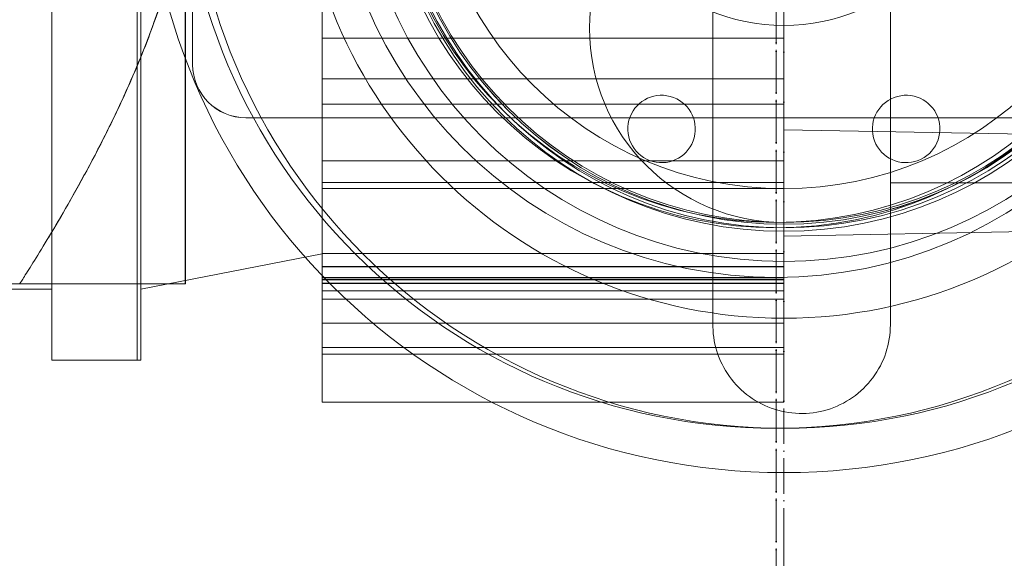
# Model space of a CAD drawing. Header units: metres. Extents: x -54598 to 1827199, y -329446 to -256744.
# Tile 116 of 256: x 28029 to 28584, y -269257 to -268954. Entities that reach past the tile are written whole.
import ezdxf
from ezdxf import colors
from ezdxf.entities.mleader import LeaderData, LeaderLine
from ezdxf.math import Vec2, Vec3

# ---------------------------------------------------------------- set-up
doc = ezdxf.new("R2010")
doc.units = ezdxf.units.M
doc.linetypes.add('ADSK_Осевая', pattern=[14, 10, -2, 0, -2])
for name, color, linetype, lineweight in [('A-GENM', 13, 'Continuous', 20), ('M-EQPM', 7, 'Continuous', 20), ('P-PIPE', 7, 'Continuous', 20), ('P-PIPE-CNTR', 7, 'ADSK_Осевая', 20), ('ТС_труБы', 5, 'Continuous', 60)]:
    doc.layers.add(name, color=color, linetype=linetype, lineweight=lineweight)
doc.styles.add('ISO_1.0', font='isocpeur.ttf')

# ---------------------------------------------------------------- blocks, each defined once
blk = doc.blocks.new('Tecofi_VPI4448-02_Затвор дисковый поворотный с ручкой - Затвор дисковый поворотный_VPI 4448-02-669455-В_Этаж 01_Сводный')
at = {"layer": 'P-PIPE', "color": 1}
for p, q in [((-875.86, 27832.58), (-875.86, 27702.58)), ((-860.86, 27687.58), (-557.86, 27687.58))]:
    blk.add_line(p, q, dxfattribs=at)
for centre, radius, start, end in [((-709.36, 27767.58), 110, 90, 270), ((-709.36, 27767.58), 110, 270, 90), ((-709.36, 27767.58), 100, 90, 270), ((-709.36, 27767.58), 100, 270, 90), ((-860.86, 27702.58), 15, 180, 270)]:
    blk.add_arc(centre, radius, start, end, dxfattribs=at)
blk = doc.blocks.new('VM_Фланец_ГОСТ 332591 - VM_Фланец_ГОСТ 33259-2015-669460-В_Этаж 01_Сводный')
at = {"layer": 'P-PIPE'}
for radius, start, end in [(167.5, 90, 270), (167.5, 270, 90), (111, 90, 270), (111, 270, 90)]:
    blk.add_arc((-709.36, 27767.58), radius, start, end, dxfattribs=at)
blk = doc.blocks.new('VM_Фланец_ГОСТ 332591 - VM_Фланец_ГОСТ 33259-2015-V8-В_Этаж 01_Сводный')
at = {"layer": 'P-PIPE'}
for radius, start, end in [(167.5, 90, 270), (167.5, 270, 90), (111, 90, 270), (111, 270, 90)]:
    blk.add_arc((-709.36, 27767.58), radius, start, end, dxfattribs=at)
blk = doc.blocks.new('ìáß_ß_Stratos_GIGA_Wilo - Stratos GIGA 100_3-33_22-669461-В_Этаж 01_Сводный')
at = {"layer": 'A-GENM', "color": 1}
for p, q in [((-679.36, 27669.23), (-679.36, 27869.23)), ((-679.36, 27869.23), (-679.36, 27669.23)), ((-839.36, 27710.05), (-839.36, 27828.41)), ((-839.36, 27828.41), (-839.36, 27710.05)), ((-709.36, 27769.23), (-709.36, 27710.05)), ((-709.36, 27710.05), (-709.36, 27722.4)), ((-839.36, 27710.05), (-839.36, 27698.54)), ((-839.36, 27710.05), (-839.36, 27698.54)), ((-709.36, 27710.05), (-839.36, 27710.05)), ((-709.36, 27710.05), (-839.36, 27710.05)), ((-709.36, 27698.54), (-709.36, 27710.05)), ((-709.36, 27698.54), (-709.36, 27710.05)), ((-839.36, 27698.54), (-709.36, 27698.54)), ((-839.36, 27698.54), (-839.36, 27667.62)), ((-839.36, 27698.54), (-839.36, 27667.62)), ((-839.36, 27698.54), (-709.36, 27698.54)), ((-709.36, 27667.62), (-709.36, 27698.54)), ((-709.36, 27667.62), (-709.36, 27698.54)), ((-709.36, 27691.46), (-839.36, 27691.46)), ((-709.36, 27691.46), (-839.36, 27691.46)), ((-839.36, 27689.12), (-839.36, 27677.8)), ((-839.36, 27677.8), (-839.36, 27689.12)), ((-839.36, 27677.8), (-839.36, 27689.12)), ((-839.36, 27689.12), (-839.36, 27677.8)), ((-709.36, 27677.8), (-709.36, 27689.12)), ((-709.36, 27689.12), (-709.36, 27677.8)), ((-709.36, 27689.12), (-709.36, 27677.8)), ((-709.36, 27677.8), (-709.36, 27689.12)), ((-839.36, 27675.46), (-709.36, 27675.46)), ((-839.36, 27675.46), (-709.36, 27675.46)), ((-709.36, 27669.34), (-839.36, 27669.34)), ((-709.36, 27669.34), (-839.36, 27669.34)), ((-839.36, 27667.62), (-709.36, 27667.62)), ((-839.36, 27667.62), (-839.36, 27642.05)), ((-709.36, 27667.62), (-839.36, 27667.62)), ((-709.36, 27642.05), (-709.36, 27667.62)), ((-679.36, 27669.23), (-629.36, 27669.23)), ((-839.36, 27666.41), (-839.36, 27652.27)), ((-839.36, 27652.27), (-839.36, 27666.41)), ((-839.36, 27652.27), (-839.36, 27666.41)), ((-839.36, 27666.41), (-839.36, 27652.27)), ((-709.36, 27652.27), (-709.36, 27666.41)), ((-709.36, 27666.41), (-709.36, 27652.27)), ((-709.36, 27666.41), (-709.36, 27652.27)), ((-709.36, 27652.27), (-709.36, 27666.41)), ((-839.36, 27649.34), (-709.36, 27649.34)), ((-839.36, 27649.34), (-709.36, 27649.34)), ((-709.36, 27645.63), (-839.36, 27645.63)), ((-709.36, 27645.63), (-839.36, 27645.63)), ((-839.36, 27642.52), (-839.36, 27645.61)), ((-839.36, 27645.61), (-839.36, 27640.88)), ((-839.36, 27640.88), (-839.36, 27645.61)), ((-839.36, 27642.52), (-839.36, 27645.61)), ((-839.36, 27645.61), (-709.36, 27645.61)), ((-709.36, 27645.61), (-839.36, 27645.61)), ((-709.36, 27645.61), (-709.36, 27642.52)), ((-709.36, 27645.61), (-709.36, 27640.88)), ((-709.36, 27640.88), (-709.36, 27645.61)), ((-709.36, 27645.61), (-709.36, 27642.52)), ((-839.36, 27642.52), (-709.36, 27642.52)), ((-839.36, 27642.05), (-839.36, 27642.52)), ((-839.36, 27642.05), (-839.36, 27642.52)), ((-709.36, 27642.52), (-839.36, 27642.52)), ((-709.36, 27642.05), (-839.36, 27642.05)), ((-839.36, 27642.05), (-709.36, 27642.05)), ((-709.36, 27642.52), (-709.36, 27642.05)), ((-709.36, 27642.52), (-709.36, 27642.05)), ((-839.36, 27641.91), (-839.36, 27629.69)), ((-839.36, 27629.68), (-839.36, 27641.91)), ((-709.36, 27641.91), (-839.36, 27641.91)), ((-839.36, 27641.91), (-709.36, 27641.91)), ((-709.36, 27640.92), (-839.36, 27640.92)), ((-709.36, 27640.91), (-839.36, 27640.91)), ((-839.36, 27640.91), (-709.36, 27640.91)), ((-709.36, 27641.91), (-709.36, 27629.68)), ((-709.36, 27629.69), (-709.36, 27641.91)), ((-709.36, 27638.84), (-839.36, 27638.84)), ((-839.36, 27636.44), (-709.36, 27636.44)), ((-839.36, 27636.44), (-709.36, 27636.44)), ((-839.36, 27630.92), (-839.36, 27630.92)), ((-839.36, 27630.92), (-839.36, 27630.92)), ((-709.36, 27630.92), (-709.36, 27630.92)), ((-709.36, 27630.92), (-709.36, 27630.92)), ((-839.36, 27630.84), (-839.36, 27630.84)), ((-839.36, 27630.84), (-839.36, 27630.84)), ((-839.36, 27629.69), (-839.36, 27607.45)), ((-709.36, 27629.69), (-839.36, 27629.69)), ((-839.36, 27607.45), (-839.36, 27629.68)), ((-709.36, 27629.68), (-839.36, 27629.68)), ((-709.36, 27630.84), (-709.36, 27630.84)), ((-709.36, 27630.84), (-709.36, 27630.84)), ((-709.36, 27607.45), (-709.36, 27629.69)), ((-709.36, 27629.68), (-709.36, 27607.45)), ((-839.36, 27622.84), (-709.36, 27622.84)), ((-839.36, 27620.92), (-709.36, 27620.92)), ((-709.36, 27607.45), (-839.36, 27607.45)), ((-839.36, 27607.45), (-709.36, 27607.45))]:
    blk.add_line(p, q, dxfattribs=at)
at = {"layer": 'A-GENM', "color": 1, "flags": 128}
for points in [[(-729.36, 27629.23), (-729.36, 27629.34), (-729.36, 27629.68), (-729.36, 27630.24), (-729.36, 27631.02), (-729.36, 27632.02), (-729.36, 27633.24), (-729.36, 27634.68), (-729.36, 27636.34), (-729.36, 27638.2), (-729.36, 27640.28), (-729.36, 27642.56), (-729.36, 27645.05), (-729.36, 27647.73), (-729.36, 27650.61), (-729.36, 27653.68), (-729.36, 27656.94), (-729.36, 27660.37), (-729.36, 27663.98), (-729.36, 27667.75), (-729.36, 27671.69), (-729.36, 27675.78), (-729.36, 27680.03), (-729.36, 27684.41), (-729.36, 27688.94), (-729.36, 27693.59), (-729.36, 27698.36), (-729.36, 27703.24), (-729.36, 27708.23), (-729.36, 27713.32), (-729.36, 27718.5)], [(-729.36, 27716.11), (-729.36, 27710.97), (-729.36, 27705.92), (-729.36, 27700.98), (-729.36, 27696.15), (-729.36, 27691.43), (-729.36, 27686.84), (-729.36, 27682.38), (-729.36, 27678.06), (-729.36, 27673.88), (-729.36, 27669.86), (-729.36, 27665.99), (-729.36, 27662.29), (-729.36, 27658.77), (-729.36, 27655.42), (-729.36, 27652.25), (-729.36, 27649.26), (-729.36, 27646.47), (-729.36, 27643.88), (-729.36, 27641.49), (-729.36, 27639.3), (-729.36, 27637.32), (-729.36, 27635.55), (-729.36, 27633.99), (-729.36, 27632.65), (-729.36, 27631.53), (-729.36, 27630.63), (-729.36, 27629.95), (-729.36, 27629.49), (-729.36, 27629.26), (-729.36, 27629.23)], [(-679.36, 27716.11), (-679.36, 27710.97), (-679.36, 27705.92), (-679.36, 27700.98), (-679.36, 27696.15), (-679.36, 27691.43), (-679.36, 27686.84), (-679.36, 27682.38), (-679.36, 27678.06), (-679.36, 27673.88), (-679.36, 27669.86), (-679.36, 27665.99), (-679.36, 27662.29), (-679.36, 27658.77), (-679.36, 27655.42), (-679.36, 27652.25), (-679.36, 27649.26), (-679.36, 27646.47), (-679.36, 27643.88), (-679.36, 27641.49), (-679.36, 27639.3), (-679.36, 27637.32), (-679.36, 27635.55), (-679.36, 27633.99), (-679.36, 27632.65), (-679.36, 27631.53), (-679.36, 27630.63), (-679.36, 27629.95), (-679.36, 27629.49), (-679.36, 27629.26), (-679.36, 27629.23)], [(-679.36, 27629.23), (-679.36, 27629.34), (-679.36, 27629.68), (-679.36, 27630.24), (-679.36, 27631.02), (-679.36, 27632.02), (-679.36, 27633.24), (-679.36, 27634.68), (-679.36, 27636.34), (-679.36, 27638.2), (-679.36, 27640.28), (-679.36, 27642.56), (-679.36, 27645.05), (-679.36, 27647.73), (-679.36, 27650.61), (-679.36, 27653.68), (-679.36, 27656.94), (-679.36, 27660.37), (-679.36, 27663.98), (-679.36, 27667.75), (-679.36, 27671.69), (-679.36, 27675.78), (-679.36, 27680.03), (-679.36, 27684.41), (-679.36, 27688.94), (-679.36, 27693.59), (-679.36, 27698.36), (-679.36, 27703.24), (-679.36, 27708.23), (-679.36, 27713.32), (-679.36, 27718.5)], [(-679.36, 27629.23), (-679.38, 27628.23), (-679.44, 27627.23), (-679.54, 27626.24), (-679.68, 27625.25), (-679.86, 27624.26), (-680.07, 27623.29), (-680.33, 27622.32), (-680.63, 27621.36), (-680.96, 27620.42), (-681.33, 27619.49), (-681.74, 27618.58), (-682.18, 27617.68), (-682.66, 27616.81), (-683.18, 27615.95), (-683.72, 27615.11), (-684.31, 27614.3), (-684.92, 27613.51), (-685.56, 27612.74), (-686.24, 27612.01), (-686.94, 27611.29), (-687.67, 27610.61), (-688.43, 27609.96), (-689.21, 27609.34), (-690.02, 27608.75), (-690.85, 27608.19), (-691.7, 27607.67), (-692.57, 27607.18), (-693.47, 27606.73), (-694.37, 27606.31), (-695.3, 27605.93), (-696.24, 27605.58), (-697.19, 27605.28), (-698.15, 27605.01), (-699.13, 27604.78), (-700.11, 27604.59), (-701.1, 27604.44), (-702.09, 27604.33), (-703.09, 27604.26), (-704.09, 27604.23), (-705.09, 27604.24), (-706.09, 27604.29), (-707.08, 27604.38), (-708.07, 27604.51), (-709.06, 27604.67), (-710.04, 27604.88), (-711.01, 27605.13), (-711.96, 27605.41), (-712.91, 27605.74), (-713.84, 27606.1), (-714.76, 27606.5), (-715.66, 27606.93), (-716.54, 27607.4), (-717.41, 27607.91), (-718.25, 27608.44), (-719.07, 27609.02), (-719.87, 27609.62), (-720.64, 27610.26), (-721.38, 27610.92), (-722.1, 27611.62), (-722.79, 27612.34), (-723.45, 27613.09), (-724.08, 27613.87), (-724.68, 27614.67), (-725.25, 27615.49), (-725.78, 27616.34), (-726.28, 27617.21), (-726.74, 27618.09), (-727.17, 27619), (-727.56, 27619.92), (-727.91, 27620.85), (-728.23, 27621.8), (-728.51, 27622.76), (-728.75, 27623.73), (-728.95, 27624.71), (-729.11, 27625.7), (-729.23, 27626.69), (-729.31, 27627.69), (-729.35, 27628.69), (-729.36, 27629.23)]]:
    blk.add_lwpolyline(points, dxfattribs=at)
at = {"layer": 'M-EQPM', "color": 1}
for p, q in [((-915.46, 27919.23), (-915.46, 27619.23)), ((-915.46, 27619.23), (-915.46, 27919.23)), ((-891.46, 27919.23), (-891.46, 27619.23)), ((-891.46, 27619.23), (-891.46, 27919.23)), ((-890.46, 27619.23), (-890.46, 27919.23)), ((-890.46, 27919.23), (-890.46, 27619.23)), ((-890.46, 27619.23), (-890.46, 27919.23)), ((-890.46, 27919.23), (-890.46, 27619.23)), ((-915.46, 27639.23), (-915.46, 27899.23)), ((-915.46, 27899.23), (-915.46, 27639.23)), ((-890.46, 27639.23), (-890.46, 27899.23)), ((-890.46, 27899.23), (-890.46, 27639.23)), ((-839.36, 27889.23), (-839.36, 27649.23)), ((-839.36, 27649.23), (-839.36, 27889.23)), ((-709.36, 27684.19), (-589.36, 27681.96)), ((-709.36, 27669.19), (-709.36, 27669.19)), ((-709.36, 27669.19), (-709.36, 27669.19)), ((-709.36, 27654.19), (-589.36, 27656.49)), ((-890.46, 27639.23), (-839.36, 27649.23)), ((-940.46, 27639.23), (-915.46, 27639.23)), ((-915.46, 27619.23), (-890.46, 27619.23)), ((-891.46, 27619.23), (-890.46, 27619.23))]:
    blk.add_line(p, q, dxfattribs=at)
for centre, radius, start, end in [((-709.36, 27767.58), 110, 90, 270), ((-709.36, 27767.58), 110, 90, 270), ((-709.36, 27767.58), 110, 270, 90), ((-709.36, 27767.58), 110, 270, 90), ((-743.8, 27684.43), 9.5, 75, 255), ((-743.8, 27684.43), 9.5, 75, 255), ((-743.8, 27684.43), 9.5, 255, 75), ((-743.8, 27684.43), 9.5, 255, 75), ((-674.92, 27684.43), 9.5, 105, 285), ((-674.92, 27684.43), 9.5, 105, 285), ((-674.92, 27684.43), 9.5, 285, 105), ((-674.92, 27684.43), 9.5, 285, 105)]:
    blk.add_arc(centre, radius, start, end, dxfattribs=at)
blk = doc.blocks.new('ADSK_СтальСварка_Переход_ГОСТ173781 - Исполнение 2-669462-В_Этаж 01_Сводный')
at = {"layer": 'P-PIPE', "color": 1}
for radius, start, end in [(109.5, 90, 270), (109.5, 270, 90), (54, 90, 270), (54, 270, 90)]:
    blk.add_arc((-709.36, 27767.58), radius, start, end, dxfattribs=at)
blk = doc.blocks.new('Tecofi_DI6240_ Компенсатор металлический фланцевый - Компенсатор металлический фланцевый_DI 6240-669463-В_Этаж 01_Сводный')
at = {"layer": 'P-PIPE', "color": 10, "lineweight": 9}
for radius, start, end in [(125, 90, 270), (125, 270, 90), (109.5, 90, 270), (109.5, 90, 270), (109.5, 270, 90), (109.5, 270, 90)]:
    blk.add_arc((-711.56, 27767.58), radius, start, end, dxfattribs=at)
blk = doc.blocks.new('VM_Фланец_ГОСТ 332591 - VM_Фланец_ГОСТ 33259-2015 2-669467-В_Этаж 01_Сводный')
at = {"layer": 'P-PIPE'}
for radius, start, end in [(167.5, 90, 270), (167.5, 270, 90), (111, 90, 270), (111, 270, 90)]:
    blk.add_arc((-711.56, 27767.58), radius, start, end, dxfattribs=at)
blk = doc.blocks.new('VM_Фланец_ГОСТ 332591 - VM_Фланец_ГОСТ 33259-2015 2-V9-В_Этаж 01_Сводный')
at = {"layer": 'P-PIPE'}
for radius, start, end in [(167.5, 90, 270), (167.5, 270, 90), (111, 90, 270), (111, 270, 90)]:
    blk.add_arc((-711.56, 27767.58), radius, start, end, dxfattribs=at)
blk = doc.blocks.new('Tecofi_DI6240_ Компенсатор металлический фланцевый - Компенсатор металлический фланцевый_DI 6240-V10-В_Этаж 01_Сводный')
at = {"layer": 'P-PIPE', "color": 10, "lineweight": 9}
for radius, start, end in [(125, 90, 270), (125, 270, 90), (109.5, 90, 270), (109.5, 90, 270), (109.5, 270, 90), (109.5, 270, 90)]:
    blk.add_arc((-711.56, 27767.58), radius, start, end, dxfattribs=at)
blk = doc.blocks.new('Tecofi_CB4450_Клапан обратный межфланцевый - Клапан обратный двухстворчатый межфланцевый_CB 4450-669468-В_Этаж 01_Сводный')
at = {"layer": 'P-PIPE', "color": 1}
for radius, start, end in [(136.5, 90, 270), (136.5, 90, 270), (136.5, 270, 90), (136.5, 270, 90), (120.5, 90, 270), (120.5, 270, 90), (112, 90, 270), (112, 90, 270), (112, 90, 270), (112, 270, 90), (112, 270, 90), (112, 270, 90)]:
    blk.add_arc((-709.36, 27767.58), radius, start, end, dxfattribs=at)
blk = doc.blocks.new('VM_Фланец_ГОСТ 332591 - VM_Фланец_ГОСТ 33259-2015-669472-В_Этаж 01_Сводный')
at = {"layer": 'P-PIPE'}
for radius, start, end in [(180, 90, 270), (180, 270, 90), (111, 90, 270), (111, 270, 90)]:
    blk.add_arc((-709.36, 27767.58), radius, start, end, dxfattribs=at)
blk = doc.blocks.new('VM_Фланец_ГОСТ 332591 - VM_Фланец_ГОСТ 33259-2015-V11-В_Этаж 01_Сводный')
at = {"layer": 'P-PIPE'}
for radius, start, end in [(180, 90, 270), (180, 270, 90), (111, 90, 270), (111, 270, 90)]:
    blk.add_arc((-709.36, 27767.58), radius, start, end, dxfattribs=at)
blk = doc.blocks.new('Tecofi_VPI4448-02_Затвор дисковый поворотный с ручкой - Затвор дисковый поворотный_VPI 4448-02-V13-В_Этаж 01_Сводный')
at = {"layer": 'P-PIPE', "color": 1}
for p, q in [((-876.82, 27435.18), (-876.82, 27305.18)), ((-861.82, 27290.18), (-558.82, 27290.18))]:
    blk.add_line(p, q, dxfattribs=at)
for centre, radius, start, end in [((-710.32, 27370.18), 110, 90, 270), ((-710.32, 27370.18), 110, 270, 90), ((-710.32, 27370.18), 100, 90, 270), ((-710.32, 27370.18), 100, 270, 90), ((-861.82, 27305.18), 15, 180, 270)]:
    blk.add_arc(centre, radius, start, end, dxfattribs=at)
blk = doc.blocks.new('ADSK_СтальСварка_Врезка - Врезка стальная-719614-В_Этаж 01_Сводный')
at = {"layer": 'P-PIPE', "color": 1}
for start, end in [(90, 270), (90, 270), (270, 90), (270, 90)]:
    blk.add_arc((-710.32, 27370.18), 109.5, start, end, dxfattribs=at)
blk = doc.blocks.new('ADSK_СтальСварка_Врезка - Врезка стальная-669957-В_Этаж 01_Сводный')
at = {"layer": 'P-PIPE', "color": 1}
for start, end in [(90, 270), (90, 270), (270, 90), (270, 90)]:
    blk.add_arc((-709.36, 27767.58), 109.5, start, end, dxfattribs=at)
blk = doc.blocks.new('ADSK_СтальСварка_Врезка - Врезка стальная-685677-В_Этаж 01_Сводный')
at = {"layer": 'P-PIPE', "color": 1}
for p, q in [((-46.65, 136.5), (0, 136.5)), ((-46.65, 136.5), (-46.65, -136.5)), ((-46.65, -136.5), (-46.65, 136.5)), ((0, 136.5), (10, 136.5)), ((10, 136.5), (10, -136.5)), ((10, -136.5), (10, 136.5)), ((0, -136.5), (-46.65, -136.5)), ((10, -136.5), (0, -136.5))]:
    blk.add_line(p, q, dxfattribs=at)
blk = doc.blocks.new('fdsafdsf')
at = {"layer": 'P-PIPE', "color": 1}
for p in [(222103.8, 39742.52), (222057.14, 39469.52)]:
    blk.add_line(p, (222103.8, 39469.52), dxfattribs=at)
for centre, radius, start, end in [((222272.34, 39596.31), 109.5, 180, 0), ((222272.34, 39596.31), 109.5, 180, 0), ((222272.34, 39596.31), 109.5, 180, 0), ((222272.34, 39596.31), 109.5, 180, 0), ((222272.34, 39596.31), 109.5, 180, 0), ((222272.34, 39596.31), 109.5, 180, 0), ((222272.34, 39541.56), 54.75, 90, 270), ((222272.34, 39541.56), 54.75, 90, 270), ((222272.34, 39541.56), 54.75, 90, 270), ((222272.34, 39541.56), 54.75, 90, 270), ((222272.34, 39541.56), 54.75, 90, 270), ((222272.34, 39541.56), 54.75, 90, 270)]:
    blk.add_arc(centre, radius, start, end, dxfattribs=at)
for points, knots in [([(222103.8, 39575.58), (222102.62, 39569.49), (222099.88, 39557.6), (222095.27, 39543.75), (222091.24, 39533.35), (222088.08, 39525.9), (222084.85, 39518.82), (222080.51, 39509.89), (222075.17, 39499.71), (222069.24, 39489.23), (222064.15, 39480.7), (222060.21, 39474.34), (222057.71, 39470.41), (222057.15, 39469.52), (222057.14, 39469.52)], [0, 0, 0, 0, 0.1, 0.2, 0.25, 0.3, 0.35, 0.4, 0.5, 0.6, 0.7, 0.8, 0.9, 1, 1, 1, 1]), ([(222103.8, 39575.32), (222102.62, 39569.24), (222100.56, 39560.35), (222097.08, 39549.09), (222094.24, 39540.97), (222091.21, 39533.19), (222088.05, 39525.76), (222084.82, 39518.7), (222080.49, 39509.78), (222075.15, 39499.63), (222069.23, 39489.18), (222064.14, 39480.67), (222060.21, 39474.33), (222057.71, 39470.41), (222057.16, 39469.52), (222057.14, 39469.52)], [-1, -1, -1, -1, -0.9, -0.85, -0.8, -0.75, -0.7, -0.65, -0.6, -0.5, -0.4, -0.3, -0.2, -0.1, 0, 0, 0, 0])]:
    blk.add_open_spline(points, degree=3, knots=knots, dxfattribs=at)
at = {"layer": 'P-PIPE-CNTR', "color": 1}
for p, q in [((222270.14, 38808.87), (222270.14, 40840.76)), ((222270.14, 38808.87), (222270.14, 40840.76)), ((222270.14, 38961.02), (222270.14, 40251.02)), ((222270.14, 38961.02), (222270.14, 40251.02)), ((222272.34, 39396.31), (222272.34, 39796.31)), ((222272.34, 39396.31), (222272.34, 39796.31)), ((222272.34, 39396.31), (222272.34, 39796.31)), ((222272.34, 39396.31), (222272.34, 39796.31)), ((222272.34, 39396.31), (222272.34, 39796.31)), ((222272.34, 39396.31), (222272.34, 39796.31)), ((222272.34, 39396.31), (222272.34, 39796.31)), ((222272.34, 38996.31), (222272.34, 39396.31)), ((222272.34, 38996.31), (222272.34, 39396.31)), ((222272.34, 38996.31), (222272.34, 39396.31)), ((222272.34, 38996.31), (222272.34, 39396.31)), ((222272.34, 38996.31), (222272.34, 39396.31)), ((222272.34, 38996.31), (222272.34, 39396.31)), ((222272.34, 38996.31), (222272.34, 39396.31))]:
    blk.add_line(p, q, dxfattribs=at)
at = {"layer": 'M-EQPM', "color": 1}
blk.add_blockref('ìáß_ß_Stratos_GIGA_Wilo - Stratos GIGA 100_3-33_22-669461-В_Этаж 01_Сводный', (222981.7, 11828.73), dxfattribs=at)
at = {"layer": 'P-PIPE'}
for name in ['VM_Фланец_ГОСТ 332591 - VM_Фланец_ГОСТ 33259-2015-669472-В_Этаж 01_Сводный', 'VM_Фланец_ГОСТ 332591 - VM_Фланец_ГОСТ 33259-2015-V11-В_Этаж 01_Сводный', 'VM_Фланец_ГОСТ 332591 - VM_Фланец_ГОСТ 33259-2015 2-669467-В_Этаж 01_Сводный', 'VM_Фланец_ГОСТ 332591 - VM_Фланец_ГОСТ 33259-2015 2-V9-В_Этаж 01_Сводный', 'VM_Фланец_ГОСТ 332591 - VM_Фланец_ГОСТ 33259-2015 2-V9-В_Этаж 01_Сводный', 'VM_Фланец_ГОСТ 332591 - VM_Фланец_ГОСТ 33259-2015 2-669467-В_Этаж 01_Сводный', 'VM_Фланец_ГОСТ 332591 - VM_Фланец_ГОСТ 33259-2015-669460-В_Этаж 01_Сводный', 'VM_Фланец_ГОСТ 332591 - VM_Фланец_ГОСТ 33259-2015-V8-В_Этаж 01_Сводный', 'VM_Фланец_ГОСТ 332591 - VM_Фланец_ГОСТ 33259-2015-669460-В_Этаж 01_Сводный', 'VM_Фланец_ГОСТ 332591 - VM_Фланец_ГОСТ 33259-2015-V8-В_Этаж 01_Сводный']:
    blk.add_blockref(name, (222981.7, 11828.73), dxfattribs=at)
at = {"layer": 'P-PIPE', "color": 1, "extrusion": (0, 0, -1)}
blk.add_blockref('ADSK_СтальСварка_Врезка - Врезка стальная-685677-В_Этаж 01_Сводный', (-222057.14, 39606.02), dxfattribs=at)
at = {"layer": 'P-PIPE', "color": 1}
for name, p in [('Tecofi_CB4450_Клапан обратный межфланцевый - Клапан обратный двухстворчатый межфланцевый_CB 4450-669468-В_Этаж 01_Сводный', (222981.7, 11828.73)), ('Tecofi_DI6240_ Компенсатор металлический фланцевый - Компенсатор металлический фланцевый_DI 6240-669463-В_Этаж 01_Сводный', (222981.7, 11828.73)), ('Tecofi_DI6240_ Компенсатор металлический фланцевый - Компенсатор металлический фланцевый_DI 6240-V10-В_Этаж 01_Сводный', (222981.7, 11828.73)), ('Tecofi_VPI4448-02_Затвор дисковый поворотный с ручкой - Затвор дисковый поворотный_VPI 4448-02-669455-В_Этаж 01_Сводный', (222981.7, 11828.73)), ('Tecofi_VPI4448-02_Затвор дисковый поворотный с ручкой - Затвор дисковый поворотный_VPI 4448-02-V13-В_Этаж 01_Сводный', (222982.66, 12226.14)), ('ADSK_СтальСварка_Переход_ГОСТ173781 - Исполнение 2-669462-В_Этаж 01_Сводный', (222981.7, 11828.73)), ('ADSK_СтальСварка_Врезка - Врезка стальная-719614-В_Этаж 01_Сводный', (222982.66, 12226.14)), ('ADSK_СтальСварка_Врезка - Врезка стальная-669957-В_Этаж 01_Сводный', (222981.7, 11828.73))]:
    blk.add_blockref(name, p, dxfattribs=at)
at = {"layer": 'P-PIPE', "color": 1, "extrusion": (0, 0, -1), "rotation": 180}
blk.add_blockref('ADSK_СтальСварка_Переход_ГОСТ173781 - Исполнение 2-669462-В_Этаж 01_Сводный', (-222981.7, 67363.89), dxfattribs=at)
blk = doc.blocks.new('_None')

msp = doc.modelspace()

# ---------------------------------------------------------------- block references
at = {"color": 5, "lineweight": 30, "xscale": 2, "yscale": 2, "zscale": 2}
msp.add_blockref('fdsafdsf', (-416084.8, -348041.46), dxfattribs=at)

# ---------------------------------------------------------------- next in the draw order: leaders
at = {"layer": 'ТС_труБы', "color": 5, "linetype": 'Continuous', "lineweight": 5}
ml = msp.add_multileader_mtext('Standard', dxfattribs=at)
ml.set_content('{\\fArial|b0|i0|c204|p34;\\C0;НАСОС ЦИРКУЛЯЦИИ /НАСОС СЕТЕВОЙ/ ГВС N=3 КВТ}', color=250, style='ISO_1.0')
ml.set_leader_properties(color=250)
ml.set_arrow_properties(name='NONE')
ml.build(insert=Vec2(0, 0))
ml.multileader.update_dxf_attribs({"text_left_attachment_type": 6, "text_right_attachment_type": 6, "dogleg_length": 86.42, "arrow_head_size": 200})
ctx = ml.context
ctx.base_point, ctx.char_height, ctx.arrow_head_size, ctx.landing_gap_size, ctx.plane_origin = Vec3(31748.23, -266307.12), 500, 200, 200, Vec3(37906.79, -265214.55)
ctx.left_attachment, ctx.right_attachment, ctx.text_align_type = 6, 6, 1
notes = []
notes.append((ctx, [(1, (1, 1, 0), (31661.8, -266307.12), (1, 0), 86.42, [(2, [(28530.7, -267887.73), (28626.19, -268917.72), (28686.58, -269786.44)], 0, [])])]))
ctx.mtext.insert, ctx.mtext.width, ctx.mtext.alignment, ctx.mtext.flow_direction = Vec3(37129.5, -265707.12), 10718.881, 2, 5
ctx.mtext.has_bg_fill, ctx.mtext.bg_color, ctx.mtext.bg_scale_factor, ctx.mtext.bg_transparency, ctx.mtext.use_window_bg_color = 1, -1073741824, 1, 0, 1
for ctx, leaders in notes:
    for number, flags, end, landing, length, lines in leaders:
        leader = LeaderData()
        leader.index, (leader.has_last_leader_line, leader.has_dogleg_vector, leader.attachment_direction) = number, flags
        leader.last_leader_point, leader.dogleg_vector, leader.dogleg_length = Vec3(end), Vec3(landing), length
        for number, points, colour, breaks in lines:
            line = LeaderLine()
            line.index, line.vertices, line.color, line.breaks = number, Vec3.list(points), colors.encode_raw_color(colour), breaks
            leader.lines.append(line)
        ctx.leaders.append(leader)

doc.saveas('drawing.dxf')
